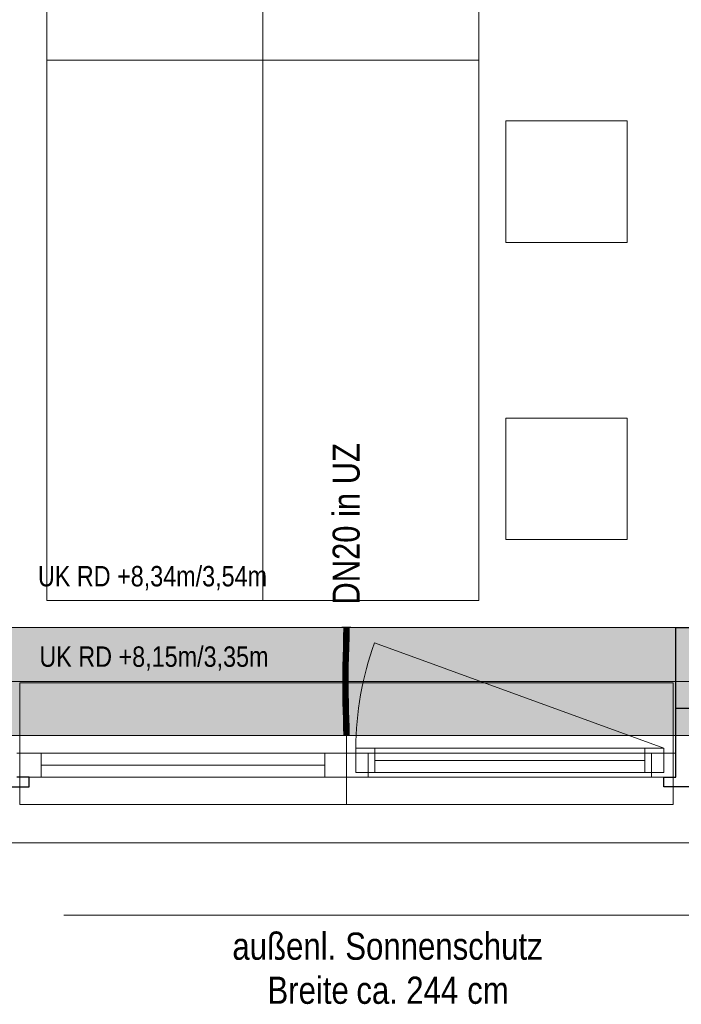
# Model space of a CAD drawing. Extents: x -620 to 3480, y 62 to 1107.
# Tile 22 of 244: x -220 to -171, y 187 to 260. Entities that reach past the tile are written whole.
import ezdxf
from ezdxf.lldxf.tags import DXFTag

# ---------------------------------------------------------------- set-up
doc = ezdxf.new("R2010")
doc.units = 0
doc.layers.get('0').update_dxf_attribs({"lineweight": 35})
for name, color, linetype, lineweight, true_color in [('00_Beschriftung UZ', 3, 'Continuous', 13, 0x00ff00), ('30 -33 Aussenwände- 7 Fassade_ Elemente', 7, 'Continuous', 9, 0x00aacc), ('30 -35 Decken- 1 Konstruktion-Träger- Stahlbeton', 7, 'grob-A06G9GKW8I', 13, 0x33aa00), ('60- 61 allgemeine Ausstattung- 1 Möbel', 7, 'Continuous', 9, 0x00cccc), ('70 -72 Beschriftung- 1 Beschriftung allgemein', 7, 'Continuous', 9, 0xff6633), ('E_Leerrohr 20', 7, 'Continuous', 13, 0xcc0099), ('E_Leerrohr 20-Shading', 7, 'Continuous', 13, 0xcc0099)]:
    doc.layers.add(name, color=color, linetype=linetype, lineweight=lineweight, true_color=true_color)
doc.layers.add('70 -71 Achsen- 1 Gebäudeachsen', color=7, linetype='STRICHPUNKT2-A06G9GKV8I', lineweight=18)
doc.layers.add('Detailelementbeschriftung', color=7, linetype='Continuous', lineweight=9)
doc.layers.add('iwb_Schraffur_Unterzug', color=7, linetype='Continuous', lineweight=5, true_color=0xffffcc, plot=False)
doc.styles.get("Standard").update_dxf_attribs({"font": 'ARIALN.TTF'})
tags = doc.linetypes.add('grob-A06G9GKW8I', pattern=[14, 3, -8, 3]).pattern_tags.tags
tags[8:9] = [DXFTag(74, 4), DXFTag(75, 0), DXFTag(340, '0'), DXFTag(46, 0.0), DXFTag(50, 0.0), DXFTag(44, 0.0), DXFTag(45, 0.0)]
tags[6:7] = [DXFTag(74, 4), DXFTag(75, 0), DXFTag(340, '0'), DXFTag(46, 0.0), DXFTag(50, 0.0), DXFTag(44, 0.0), DXFTag(45, 0.0)]
tags[4:5] = [DXFTag(74, 4), DXFTag(75, 0), DXFTag(340, '0'), DXFTag(46, 0.0), DXFTag(50, 0.0), DXFTag(44, 0.0), DXFTag(45, 0.0)]
tags = doc.linetypes.add('STRICHPUNKT2', pattern=[12.7, 6.35, -3.175, 0, -3.175]).pattern_tags.tags
tags[10:11] = [DXFTag(74, 4), DXFTag(75, 0), DXFTag(340, '0'), DXFTag(46, 0.0), DXFTag(50, 0.0), DXFTag(44, 0.0), DXFTag(45, 0.0)]
tags[8:9] = [DXFTag(74, 4), DXFTag(75, 0), DXFTag(340, '0'), DXFTag(46, 0.0), DXFTag(50, 0.0), DXFTag(44, 0.0), DXFTag(45, 0.0)]
tags[6:7] = [DXFTag(74, 4), DXFTag(75, 0), DXFTag(340, '0'), DXFTag(46, 0.0), DXFTag(50, 0.0), DXFTag(44, 0.0), DXFTag(45, 0.0)]
tags[4:5] = [DXFTag(74, 4), DXFTag(75, 0), DXFTag(340, '0'), DXFTag(46, 0.0), DXFTag(50, 0.0), DXFTag(44, 0.0), DXFTag(45, 0.0)]
tags = doc.linetypes.add('STRICHPUNKT2-A06G9GKV8I', pattern=[12.7, 6.35, -3.175, 0, -3.175]).pattern_tags.tags
tags[10:11] = [DXFTag(74, 4), DXFTag(75, 0), DXFTag(340, '0'), DXFTag(46, 0.0), DXFTag(50, 0.0), DXFTag(44, 0.0), DXFTag(45, 0.0)]
tags[8:9] = [DXFTag(74, 4), DXFTag(75, 0), DXFTag(340, '0'), DXFTag(46, 0.0), DXFTag(50, 0.0), DXFTag(44, 0.0), DXFTag(45, 0.0)]
tags[6:7] = [DXFTag(74, 4), DXFTag(75, 0), DXFTag(340, '0'), DXFTag(46, 0.0), DXFTag(50, 0.0), DXFTag(44, 0.0), DXFTag(45, 0.0)]
tags[4:5] = [DXFTag(74, 4), DXFTag(75, 0), DXFTag(340, '0'), DXFTag(46, 0.0), DXFTag(50, 0.0), DXFTag(44, 0.0), DXFTag(45, 0.0)]

# ---------------------------------------------------------------- blocks, each defined once
blk = doc.blocks.new('Shading-A06G9GJX8I', base_point=(-195.739, 211.331))
at = {"layer": 'E_Leerrohr 20-Shading', "color": 223, "true_color": 0xc67fb4}
for points in [[(-195.956, 214.957), (-196.014, 214.957), (-195.962, 214.234), (-196.02, 214.235)], [(-195.658, 214.957), (-195.673, 214.957), (-195.667, 214.23), (-195.679, 214.23)], [(-195.658, 214.957), (-195.667, 214.23), (-195.638, 214.957), (-195.649, 214.23)], [(-195.638, 214.957), (-195.649, 214.23), (-195.628, 214.957), (-195.64, 214.23)], [(-195.64, 214.23), (-195.625, 214.229), (-195.628, 214.957), (-195.614, 214.957)], [(-195.625, 214.229), (-195.621, 214.229), (-195.614, 214.957)], [(-195.962, 214.234), (-196.02, 214.235), (-195.979, 213.511), (-196.036, 213.512)], [(-195.977, 213.511), (-195.962, 214.234), (-195.979, 213.511)], [(-195.667, 214.23), (-195.679, 214.23), (-195.687, 213.504), (-195.695, 213.504)], [(-195.671, 214.094), (-195.687, 213.504), (-195.686, 213.504)], [(-195.649, 214.23), (-195.686, 213.504), (-195.671, 213.503)], [(-195.649, 214.23), (-195.667, 214.23), (-195.686, 213.504), (-195.671, 214.094)], [(-195.649, 214.23), (-195.671, 213.503), (-195.64, 214.23), (-195.663, 213.503)], [(-195.663, 213.503), (-195.651, 213.503), (-195.64, 214.23), (-195.625, 214.229)], [(-195.651, 213.503), (-195.636, 213.503), (-195.625, 214.229), (-195.621, 214.229)], [(-195.979, 213.511), (-196.036, 213.512), (-196.002, 212.786), (-196.055, 212.788)], [(-196.002, 212.786), (-195.998, 212.786), (-195.979, 213.511), (-195.977, 213.511)], [(-195.998, 212.786), (-195.997, 212.786), (-195.977, 213.511)], [(-195.687, 213.504), (-195.695, 213.504), (-195.712, 212.779), (-195.714, 212.779)], [(-195.686, 213.504), (-195.687, 213.504), (-195.709, 212.779), (-195.712, 212.779)], [(-195.671, 213.503), (-195.686, 213.504), (-195.698, 212.778), (-195.709, 212.779)], [(-195.671, 213.503), (-195.698, 212.778), (-195.663, 213.503), (-195.691, 212.778)], [(-195.691, 212.778), (-195.685, 212.778), (-195.663, 213.503), (-195.651, 213.503)], [(-195.685, 212.778), (-195.656, 212.777), (-195.651, 213.503), (-195.636, 213.503)], [(-196.075, 212.062), (-196.01, 212.512), (-196.055, 212.788), (-196.002, 212.786)], [(-196.025, 212.061), (-196.019, 212.191), (-196.075, 212.062), (-196.01, 212.512)], [(-196.016, 212.061), (-196.003, 212.56), (-196.025, 212.061)], [(-196.01, 212.512), (-196.019, 212.191), (-196.004, 212.551), (-196.006, 212.496)], [(-196.002, 212.786), (-196.01, 212.512), (-195.998, 212.786), (-196.004, 212.551)], [(-196.006, 212.496), (-196.003, 212.56), (-196.004, 212.551)], [(-196.004, 212.551), (-196.003, 212.56), (-195.998, 212.786), (-195.997, 212.786)], [(-195.72, 212.511), (-195.721, 212.517), (-195.733, 212.055)], [(-195.731, 212.055), (-195.718, 212.485), (-195.733, 212.055), (-195.72, 212.511)], [(-195.711, 212.418), (-195.718, 212.485), (-195.724, 212.054), (-195.731, 212.055)], [(-195.711, 212.418), (-195.724, 212.054), (-195.707, 212.373), (-195.719, 212.054)], [(-195.712, 212.779), (-195.714, 212.779), (-195.721, 212.517)], [(-195.717, 212.645), (-195.721, 212.517), (-195.72, 212.511)], [(-195.718, 212.485), (-195.717, 212.645), (-195.72, 212.511)], [(-195.719, 212.054), (-195.717, 212.054), (-195.707, 212.373), (-195.704, 212.348)], [(-195.698, 212.778), (-195.709, 212.779), (-195.711, 212.418), (-195.718, 212.485)], [(-195.718, 212.485), (-195.709, 212.779), (-195.717, 212.645), (-195.712, 212.779)], [(-195.717, 212.054), (-195.675, 212.053), (-195.704, 212.348)], [(-195.698, 212.778), (-195.711, 212.418), (-195.691, 212.778), (-195.707, 212.373)], [(-195.707, 212.373), (-195.704, 212.348), (-195.691, 212.778), (-195.685, 212.778)], [(-195.704, 212.348), (-195.675, 212.053), (-195.685, 212.778), (-195.656, 212.777)], [(-196.025, 212.061), (-196.075, 212.062), (-196.048, 211.335), (-196.088, 211.335)], [(-196.03, 211.335), (-196.016, 212.061), (-196.048, 211.335), (-196.025, 212.061)], [(-195.744, 211.331), (-195.724, 212.054), (-195.747, 211.331), (-195.731, 212.055)], [(-195.731, 212.055), (-195.733, 212.055), (-195.747, 211.331)], [(-195.744, 211.331), (-195.74, 211.331), (-195.719, 212.054), (-195.73, 211.659)], [(-195.744, 211.331), (-195.719, 212.054), (-195.724, 212.054)], [(-195.74, 211.331), (-195.739, 211.331), (-195.73, 211.659)], [(-195.739, 211.331), (-195.688, 211.331), (-195.717, 212.054), (-195.675, 212.053)], [(-195.739, 211.331), (-195.717, 212.054), (-195.73, 211.659)], [(-195.73, 211.659), (-195.717, 212.054), (-195.719, 212.054)], [(-196.054, 210.608), (-196.051, 210.974), (-196.091, 210.608), (-196.09, 210.975)], [(-196.051, 210.974), (-196.048, 211.335), (-196.09, 210.975), (-196.088, 211.335)], [(-196.033, 210.608), (-196.03, 211.335), (-196.054, 210.608), (-196.048, 211.335)], [(-195.749, 210.806), (-195.75, 210.609), (-195.749, 210.777)], [(-195.75, 210.609), (-195.747, 210.609), (-195.749, 210.777), (-195.747, 210.668)], [(-195.744, 211.331), (-195.747, 211.331), (-195.749, 210.806)], [(-195.745, 211.185), (-195.749, 210.806), (-195.748, 210.889)], [(-195.747, 210.668), (-195.748, 210.889), (-195.749, 210.777)], [(-195.748, 210.889), (-195.749, 210.806), (-195.749, 210.777)], [(-195.747, 210.969), (-195.748, 210.889), (-195.746, 210.969)], [(-195.747, 210.668), (-195.744, 210.968), (-195.748, 210.889), (-195.746, 210.969)], [(-195.74, 211.331), (-195.747, 210.969), (-195.746, 210.969)], [(-195.74, 211.331), (-195.744, 211.331), (-195.747, 210.969), (-195.745, 211.185)], [(-195.743, 210.968), (-195.747, 210.668), (-195.743, 210.968), (-195.746, 210.609)], [(-195.744, 210.968), (-195.747, 210.668), (-195.743, 210.968)], [(-195.744, 210.968), (-195.74, 211.331), (-195.746, 210.969)], [(-195.743, 210.968), (-195.746, 210.609), (-195.743, 210.968)], [(-195.743, 210.968), (-195.746, 210.609), (-195.69, 210.968), (-195.691, 210.609)], [(-195.743, 211.042), (-195.74, 211.331), (-195.743, 210.968), (-195.744, 210.968)], [(-195.739, 211.331), (-195.743, 210.968), (-195.688, 211.331), (-195.69, 210.968)], [(-195.743, 211.042), (-195.743, 210.968), (-195.739, 211.331), (-195.743, 210.968)], [(-195.739, 211.331), (-195.74, 211.331), (-195.743, 211.042)], [(-195.743, 211.042), (-195.743, 210.968), (-195.743, 210.968)], [(-196.054, 210.608), (-196.091, 210.608), (-196.04, 209.997), (-196.083, 209.996)], [(-196.04, 209.997), (-196.083, 209.996), (-196.015, 209.387), (-196.069, 209.386)], [(-196.025, 209.997), (-196.033, 210.608), (-196.04, 209.997), (-196.054, 210.608)], [(-196.01, 209.388), (-196.025, 209.997), (-196.015, 209.387), (-196.04, 209.997)], [(-195.747, 210.609), (-195.746, 210.609), (-195.747, 210.668)], [(-195.732, 210.003), (-195.746, 210.609), (-195.742, 210.003), (-195.747, 210.609)], [(-195.683, 210.004), (-195.691, 210.609), (-195.732, 210.003), (-195.746, 210.609)], [(-195.732, 210.003), (-195.742, 210.003), (-195.707, 209.396), (-195.727, 209.395)], [(-195.669, 209.397), (-195.683, 210.004), (-195.707, 209.396), (-195.732, 210.003)], [(-196.069, 209.386), (-196.047, 209.218), (-196.015, 209.387), (-196.006, 209.219)], [(-196.047, 209.218), (-196.069, 209.386), (-196.064, 209.218)], [(-196.003, 209.149), (-196.01, 209.388), (-196.015, 209.387)], [(-195.698, 209.221), (-195.707, 209.396), (-195.722, 209.221), (-195.727, 209.395)], [(-195.663, 209.222), (-195.669, 209.397), (-195.698, 209.221), (-195.707, 209.396)], [(-196.05, 208.777), (-195.992, 208.779), (-196.064, 209.218), (-196.047, 209.218)], [(-195.992, 208.779), (-196.05, 208.777), (-195.974, 208.171), (-196.033, 208.169)], [(-196.047, 209.218), (-195.992, 208.779), (-196.006, 209.219), (-196.003, 209.149)], [(-195.676, 208.788), (-195.698, 209.221), (-195.709, 208.787), (-195.722, 209.221)], [(-195.676, 208.788), (-195.709, 208.787), (-195.646, 208.179), (-195.691, 208.178)], [(-195.676, 208.788), (-195.651, 208.789), (-195.698, 209.221), (-195.663, 209.222)], [(-195.633, 208.179), (-195.651, 208.789), (-195.646, 208.179), (-195.676, 208.788)], [(-195.974, 208.171), (-196.033, 208.169), (-195.962, 207.564), (-196.02, 207.563)], [(-195.961, 207.564), (-195.974, 208.171), (-195.962, 207.564), (-195.974, 208.171)], [(-195.646, 208.179), (-195.691, 208.178), (-195.623, 207.569), (-195.678, 207.568)], [(-195.62, 207.569), (-195.633, 208.179), (-195.623, 207.569), (-195.646, 208.179)], [(-195.962, 207.564), (-196.02, 207.563), (-195.959, 206.957), (-196.014, 206.957)], [(-195.956, 206.957), (-195.961, 207.564), (-195.959, 206.957), (-195.962, 207.564)], [(-195.614, 206.957), (-195.623, 207.569), (-195.673, 206.957), (-195.678, 207.568)], [(-195.614, 206.957), (-195.62, 207.569), (-195.623, 207.569)]]:
    blk.add_solid(points, dxfattribs=at)
at = {"layer": 'E_Leerrohr 20-Shading', "color": 231, "true_color": 0xe17fc9}
for points in [[(-195.849, 214.957), (-195.956, 214.957), (-195.849, 214.233), (-195.962, 214.234)], [(-195.82, 214.232), (-195.814, 214.957), (-195.849, 214.233), (-195.849, 214.957)], [(-195.814, 214.957), (-195.82, 214.232), (-195.816, 214.232)], [(-195.816, 214.232), (-195.81, 214.232), (-195.814, 214.957)], [(-195.81, 214.232), (-195.679, 214.23), (-195.814, 214.957), (-195.673, 214.957)], [(-195.917, 214.234), (-195.962, 214.234), (-195.913, 213.509), (-195.977, 213.511)], [(-195.853, 213.508), (-195.849, 214.233), (-195.913, 213.509), (-195.917, 214.234)], [(-195.836, 213.507), (-195.82, 214.232), (-195.853, 213.508), (-195.849, 214.233)], [(-195.82, 214.232), (-195.836, 213.507), (-195.831, 213.507)], [(-195.821, 213.507), (-195.816, 214.232), (-195.831, 213.507), (-195.82, 214.232)], [(-195.821, 213.507), (-195.799, 213.507), (-195.816, 214.232), (-195.81, 214.232)], [(-195.799, 213.507), (-195.695, 213.504), (-195.81, 214.232), (-195.679, 214.23)], [(-195.913, 213.509), (-195.977, 213.511), (-195.913, 212.784), (-195.997, 212.786)], [(-195.913, 212.784), (-195.869, 212.783), (-195.913, 213.509), (-195.857, 213.508)], [(-195.869, 212.783), (-195.86, 212.783), (-195.857, 213.508), (-195.853, 213.508)], [(-195.856, 212.783), (-195.836, 213.507), (-195.86, 212.783), (-195.853, 213.508)], [(-195.821, 213.507), (-195.836, 213.507), (-195.826, 212.782), (-195.856, 212.783)], [(-195.826, 212.782), (-195.785, 212.781), (-195.821, 213.507), (-195.799, 213.507)], [(-195.785, 212.781), (-195.714, 212.779), (-195.799, 213.507), (-195.695, 213.504)], [(-196.003, 212.56), (-196.016, 212.061), (-195.994, 212.061)], [(-195.997, 212.786), (-196.003, 212.56), (-195.913, 212.784), (-195.912, 212.701)], [(-195.912, 212.701), (-196.003, 212.56), (-195.912, 212.203)], [(-195.994, 212.061), (-195.911, 212.059), (-196.003, 212.56), (-195.912, 212.203)], [(-195.913, 212.784), (-195.912, 212.701), (-195.869, 212.783), (-195.869, 212.769)], [(-195.869, 212.769), (-195.912, 212.701), (-195.88, 212.077), (-195.912, 212.203)], [(-195.912, 212.203), (-195.911, 212.059), (-195.88, 212.077), (-195.88, 212.058)], [(-195.875, 212.058), (-195.86, 212.783), (-195.88, 212.077), (-195.869, 212.769)], [(-195.86, 212.783), (-195.875, 212.058), (-195.862, 212.518)], [(-195.862, 212.518), (-195.875, 212.058), (-195.86, 212.518), (-195.871, 212.058)], [(-195.871, 212.058), (-195.857, 212.057), (-195.86, 212.518), (-195.849, 212.518)], [(-195.869, 212.769), (-195.86, 212.783), (-195.869, 212.783)], [(-195.862, 212.518), (-195.856, 212.783), (-195.86, 212.783)], [(-195.828, 212.518), (-195.826, 212.782), (-195.862, 212.518), (-195.856, 212.783)], [(-195.857, 212.057), (-195.832, 212.057), (-195.849, 212.518), (-195.828, 212.518)], [(-195.828, 212.518), (-195.832, 212.057), (-195.78, 212.518), (-195.772, 212.056)], [(-195.828, 212.518), (-195.78, 212.518), (-195.826, 212.782), (-195.785, 212.781)], [(-195.78, 212.518), (-195.721, 212.517), (-195.785, 212.781), (-195.714, 212.779)], [(-195.772, 212.056), (-195.733, 212.055), (-195.78, 212.518), (-195.721, 212.517)], [(-195.994, 212.061), (-196.016, 212.061), (-195.984, 211.334), (-196.03, 211.335)], [(-195.984, 211.334), (-195.907, 211.333), (-195.994, 212.061), (-195.911, 212.059)], [(-195.911, 212.059), (-195.907, 211.333), (-195.88, 212.058), (-195.888, 211.333)], [(-195.888, 211.333), (-195.875, 212.058), (-195.88, 212.058)], [(-195.871, 212.058), (-195.875, 212.058), (-195.885, 211.333), (-195.888, 211.333)], [(-195.867, 211.333), (-195.857, 212.057), (-195.885, 211.333), (-195.871, 212.058)], [(-195.88, 212.058), (-195.875, 212.058), (-195.88, 212.077)], [(-195.836, 211.332), (-195.832, 212.057), (-195.867, 211.333), (-195.857, 212.057)], [(-195.836, 211.332), (-195.762, 211.332), (-195.832, 212.057), (-195.772, 212.056)], [(-195.762, 211.332), (-195.747, 211.331), (-195.772, 212.056), (-195.733, 212.055)], [(-195.984, 211.334), (-196.03, 211.335), (-195.982, 210.608), (-196.033, 210.608)], [(-195.984, 211.334), (-195.983, 210.973), (-195.907, 211.333), (-195.903, 210.972)], [(-195.983, 210.973), (-195.982, 210.608), (-195.903, 210.972), (-195.898, 210.608)], [(-195.907, 211.333), (-195.903, 210.972), (-195.888, 211.333), (-195.89, 210.971)], [(-195.898, 210.972), (-195.903, 210.972), (-195.895, 210.608), (-195.898, 210.608)], [(-195.89, 210.971), (-195.898, 210.972), (-195.891, 210.608), (-195.895, 210.608)], [(-195.871, 210.608), (-195.89, 210.971), (-195.891, 210.608)], [(-195.871, 210.608), (-195.867, 211.333), (-195.89, 210.971), (-195.885, 211.333)], [(-195.885, 211.333), (-195.888, 211.333), (-195.89, 210.971)], [(-195.871, 210.608), (-195.837, 210.609), (-195.87, 210.805), (-195.837, 210.805)], [(-195.837, 210.805), (-195.836, 211.332), (-195.87, 210.805), (-195.867, 211.333)], [(-195.836, 211.332), (-195.837, 210.805), (-195.762, 211.332), (-195.76, 210.806)], [(-195.76, 210.806), (-195.837, 210.805), (-195.762, 210.609), (-195.837, 210.609)], [(-195.762, 211.332), (-195.76, 210.806), (-195.747, 211.331), (-195.749, 210.806)], [(-195.76, 210.806), (-195.762, 210.609), (-195.76, 210.713)], [(-195.762, 210.609), (-195.76, 210.609), (-195.76, 210.713)], [(-195.76, 210.806), (-195.76, 210.609), (-195.749, 210.806), (-195.75, 210.609)], [(-195.982, 210.608), (-196.033, 210.608), (-195.987, 209.998), (-196.025, 209.997)], [(-195.987, 209.998), (-196.025, 209.997), (-195.998, 209.388), (-196.01, 209.388)], [(-195.998, 209.388), (-195.869, 209.391), (-195.987, 209.998), (-195.885, 210)], [(-195.987, 209.998), (-195.885, 210), (-195.982, 210.608), (-195.898, 210.608)], [(-195.898, 210.608), (-195.885, 210), (-195.895, 210.608), (-195.883, 210)], [(-195.883, 210), (-195.891, 210.608), (-195.895, 210.608)], [(-195.871, 210.608), (-195.891, 210.608), (-195.87, 210), (-195.883, 210)], [(-195.869, 209.391), (-195.883, 210), (-195.885, 210)], [(-195.87, 210), (-195.883, 210), (-195.865, 209.391), (-195.869, 209.391)], [(-195.835, 210.001), (-195.837, 210.609), (-195.87, 210), (-195.871, 210.608)], [(-195.83, 209.392), (-195.835, 210.001), (-195.865, 209.391), (-195.87, 210)], [(-195.837, 210.609), (-195.835, 210.001), (-195.762, 210.609), (-195.778, 210.002)], [(-195.83, 209.392), (-195.776, 209.394), (-195.835, 210.001), (-195.765, 210.002)], [(-195.778, 210.002), (-195.765, 210.002), (-195.762, 210.609), (-195.76, 210.609)], [(-195.776, 209.394), (-195.727, 209.395), (-195.765, 210.002), (-195.742, 210.003)], [(-195.765, 210.002), (-195.742, 210.003), (-195.76, 210.609), (-195.75, 210.609)], [(-195.998, 209.388), (-196.01, 209.388), (-196.003, 209.149)], [(-195.863, 209.22), (-195.869, 209.391), (-196.001, 209.219), (-195.998, 209.388)], [(-195.865, 209.391), (-195.869, 209.391), (-195.863, 209.22)], [(-195.825, 208.784), (-195.83, 209.392), (-195.863, 209.22), (-195.865, 209.391)], [(-195.825, 208.784), (-195.789, 208.785), (-195.83, 209.392), (-195.776, 209.394)], [(-195.789, 208.785), (-195.709, 208.787), (-195.776, 209.394), (-195.727, 209.395)], [(-196.003, 209.149), (-195.85, 208.783), (-196.001, 209.219), (-195.863, 209.22)], [(-195.85, 208.783), (-196.003, 209.149), (-195.992, 208.779)], [(-195.85, 208.783), (-195.992, 208.779), (-195.833, 208.174), (-195.974, 208.171)], [(-195.825, 208.784), (-195.863, 209.22), (-195.85, 208.783)], [(-195.825, 208.784), (-195.85, 208.783), (-195.82, 208.175), (-195.833, 208.174)], [(-195.82, 208.175), (-195.801, 208.175), (-195.825, 208.784), (-195.789, 208.785)], [(-195.801, 208.175), (-195.691, 208.178), (-195.789, 208.785), (-195.709, 208.787)], [(-195.965, 208.171), (-195.974, 208.171), (-195.961, 207.564)], [(-195.82, 207.566), (-195.833, 208.174), (-195.961, 207.564), (-195.965, 208.171)], [(-195.82, 208.175), (-195.833, 208.174), (-195.816, 207.566), (-195.82, 207.566)], [(-195.816, 207.566), (-195.811, 207.566), (-195.82, 208.175), (-195.801, 208.175)], [(-195.811, 207.566), (-195.678, 207.568), (-195.801, 208.175), (-195.691, 208.178)], [(-195.82, 207.566), (-195.961, 207.564), (-195.814, 206.957), (-195.956, 206.957)], [(-195.816, 207.566), (-195.82, 207.566), (-195.814, 206.957)], [(-195.673, 206.957), (-195.678, 207.568), (-195.814, 206.957), (-195.816, 207.566)]]:
    blk.add_solid(points, dxfattribs=at)
blk = doc.blocks.new('Shading-A06G9GJZ8I', base_point=(-195.77, 214.169))
at = {"layer": 'E_Leerrohr 20-Shading', "color": 213, "true_color": 0xd67fc0}
for points in [[(-196.144, 214.957), (-195.814, 214.957), (-196.144, 214.969), (-195.814, 214.969)], [(-196.014, 214.169), (-195.814, 214.169), (-196.014, 214.957), (-195.814, 214.957)], [(-195.814, 214.969), (-195.814, 214.957), (-195.749, 214.969), (-195.749, 214.957)], [(-195.814, 214.957), (-195.814, 214.169), (-195.765, 214.957), (-195.77, 214.169)], [(-195.77, 214.169), (-195.614, 214.169), (-195.765, 214.957), (-195.614, 214.957)], [(-195.604, 214.969), (-195.749, 214.969), (-195.604, 214.957), (-195.749, 214.957)], [(-195.543, 214.969), (-195.604, 214.969), (-195.543, 214.957), (-195.604, 214.957)], [(-195.543, 214.957), (-195.484, 214.957), (-195.543, 214.969), (-195.484, 214.969)]]:
    blk.add_solid(points, dxfattribs=at)
blk = doc.blocks.new('Shading-A06G9GK18I', base_point=(-195.614, 206.957))
at = {"layer": 'E_Leerrohr 20-Shading', "color": 213, "true_color": 0xd67fc0}
for points in [[(-195.814, 207.745), (-196.014, 207.745), (-195.814, 206.957), (-196.014, 206.957)], [(-195.614, 206.957), (-195.614, 207.745), (-195.814, 206.957), (-195.809, 207.745)], [(-195.809, 207.745), (-195.814, 207.745), (-195.814, 206.957)], [(-195.814, 206.957), (-196.144, 206.957), (-195.814, 206.945), (-196.144, 206.945)], [(-195.749, 206.957), (-195.814, 206.957), (-195.749, 206.945), (-195.814, 206.945)], [(-195.749, 206.945), (-195.592, 206.945), (-195.749, 206.957), (-195.592, 206.957)], [(-195.592, 206.945), (-195.484, 206.945), (-195.592, 206.957), (-195.484, 206.957)]]:
    blk.add_solid(points, dxfattribs=at)
blk = doc.blocks.new('Referenz-A06G9GKX8I')
at = {"layer": '30 -33 Aussenwände- 7 Fassade_ Elemente', "color": 0, "linetype": 'Continuous', "ltscale": 0.13}
for p, q in [((-169.013, 214.957), (-325.013, 214.957)), ((-220.213, 205.657), (-195.813, 205.657)), ((-195.813, 205.657), (-195.813, 203.857)), ((-195.813, 205.657), (-171.413, 205.657)), ((-195.113, 204.207), (-195.113, 206.007)), ((-195.113, 206.007), (-172.313, 206.007)), ((-172.313, 206.007), (-172.313, 204.207)), ((-171.413, 205.657), (-171.413, 203.857)), ((-172.313, 204.207), (-195.113, 204.207)), ((-195.813, 203.857), (-220.213, 203.857)), ((-171.413, 203.857), (-195.813, 203.857)), ((-328.113, 199.017), (-165.913, 199.017))]:
    blk.add_line(p, q, dxfattribs=at)
at = {"layer": '30 -33 Aussenwände- 7 Fassade_ Elemente', "color": 0, "linetype": 'Continuous', "lineweight": -2, "ltscale": 0.25}
for p, q in [((-171.413, 208.957), (-171.413, 214.957)), ((-171.413, 214.957), (-169.013, 214.957)), ((-171.413, 203.857), (-171.413, 208.957)), ((-169.013, 208.957), (-171.413, 208.957)), ((-219.313, 203.857), (-220.213, 203.857)), ((-219.313, 203.157), (-219.313, 203.857)), ((-172.313, 203.857), (-171.413, 203.857)), ((-172.313, 203.157), (-172.313, 203.857)), ((-223.513, 203.157), (-219.313, 203.157)), ((-169.013, 203.157), (-172.313, 203.157))]:
    blk.add_line(p, q, dxfattribs=at)
at = {"layer": '30 -33 Aussenwände- 7 Fassade_ Elemente', "color": 0, "linetype": 'grob-A06G9GKW8I', "ltscale": 0.13}
blk.add_line((-172.313, 206.007), (-193.738, 213.805), dxfattribs=at)
at = {"layer": '30 -33 Aussenwände- 7 Fassade_ Elemente', "color": 0}
for p, q in [((-220.013, 210.857), (-220.013, 205.657)), ((-195.813, 210.857), (-220.013, 210.857)), ((-171.613, 210.857), (-195.813, 210.857)), ((-195.813, 205.657), (-195.813, 210.857)), ((-171.613, 205.657), (-171.613, 210.857)), ((-220.013, 205.657), (-220.013, 203.857)), ((-218.413, 205.657), (-220.013, 205.657)), ((-218.413, 205.657), (-197.413, 205.657)), ((-218.413, 203.857), (-218.413, 205.657)), ((-197.413, 205.657), (-195.813, 205.657)), ((-197.413, 205.657), (-197.413, 203.857)), ((-195.813, 205.657), (-195.813, 203.857)), ((-194.213, 205.657), (-195.813, 205.657)), ((-195.113, 206.007), (-193.713, 206.007)), ((-195.113, 204.207), (-195.113, 206.007)), ((-194.213, 203.857), (-194.213, 205.657)), ((-193.713, 204.207), (-193.713, 206.007)), ((-193.713, 206.007), (-173.713, 206.007)), ((-173.713, 206.007), (-173.713, 204.207)), ((-173.713, 206.007), (-172.313, 206.007)), ((-173.213, 203.857), (-173.213, 205.657)), ((-173.213, 205.657), (-171.613, 205.657)), ((-172.313, 206.007), (-172.313, 204.207)), ((-171.613, 205.657), (-171.613, 203.857)), ((-173.713, 205.107), (-193.713, 205.107)), ((-218.413, 204.757), (-197.413, 204.757)), ((-193.713, 204.207), (-195.113, 204.207)), ((-173.713, 204.207), (-193.713, 204.207)), ((-172.313, 204.207), (-173.713, 204.207)), ((-220.013, 203.857), (-218.413, 203.857)), ((-220.013, 201.857), (-220.013, 203.857)), ((-197.413, 203.857), (-218.413, 203.857)), ((-195.813, 203.857), (-197.413, 203.857)), ((-195.813, 203.857), (-194.213, 203.857)), ((-195.813, 203.857), (-195.813, 201.857)), ((-173.213, 203.857), (-194.213, 203.857)), ((-171.613, 203.857), (-173.213, 203.857)), ((-171.613, 203.857), (-171.613, 201.857)), ((-195.813, 201.857), (-220.013, 201.857)), ((-171.613, 201.857), (-195.813, 201.857))]:
    blk.add_line(p, q, dxfattribs=at)
at = {"layer": '30 -33 Aussenwände- 7 Fassade_ Elemente', "color": 0, "linetype": 'Continuous', "lineweight": 18, "ltscale": 0.18}
for p, q in [((-220.213, 205.657), (-218.413, 205.657)), ((-218.413, 205.657), (-218.413, 203.857)), ((-197.413, 203.857), (-197.413, 205.657)), ((-197.413, 205.657), (-195.813, 205.657)), ((-195.813, 205.657), (-194.213, 205.657)), ((-195.813, 205.657), (-195.813, 203.857)), ((-195.113, 204.207), (-195.113, 206.007)), ((-195.113, 206.007), (-193.713, 206.007)), ((-194.213, 205.657), (-194.213, 203.857)), ((-193.713, 206.007), (-193.713, 204.207)), ((-173.713, 206.007), (-172.313, 206.007)), ((-173.713, 204.207), (-173.713, 206.007)), ((-173.213, 203.857), (-173.213, 205.657)), ((-173.213, 205.657), (-171.413, 205.657)), ((-172.313, 206.007), (-172.313, 204.207)), ((-171.413, 205.657), (-171.413, 203.857)), ((-193.713, 205.107), (-173.713, 205.107)), ((-197.413, 204.757), (-218.413, 204.757)), ((-193.713, 204.207), (-195.113, 204.207)), ((-172.313, 204.207), (-173.713, 204.207)), ((-218.413, 203.857), (-220.213, 203.857)), ((-195.813, 203.857), (-197.413, 203.857)), ((-194.213, 203.857), (-195.813, 203.857)), ((-171.413, 203.857), (-173.213, 203.857))]:
    blk.add_line(p, q, dxfattribs=at)
at = {"layer": '30 -33 Aussenwände- 7 Fassade_ Elemente', "color": 0, "linetype": 'grob-A06G9GKW8I', "ltscale": 0.13}
blk.add_ellipse((-172.313, 206.007), major_axis=(-21.425, 7.798), ratio=1, start_param=0, end_param=0.349066, dxfattribs=at)
at = {"layer": '30 -35 Decken- 1 Konstruktion-Träger- Stahlbeton', "color": 0}
for p, q in [((-490.513, 214.957), (-3.513, 214.957)), ((-490.513, 206.957), (-3.513, 206.957))]:
    blk.add_line(p, q, dxfattribs=at)
at = {"layer": '60- 61 allgemeine Ausstattung- 1 Möbel', "color": 0, "linetype": 'Continuous', "ltscale": 0.13}
for p, q in [((-218.013, 256.957), (-218.013, 296.957)), ((-202.013, 256.957), (-202.013, 296.957)), ((-202.013, 296.957), (-202.013, 256.957)), ((-186.013, 296.957), (-186.013, 256.957)), ((-218.013, 256.957), (-202.013, 256.957)), ((-218.013, 216.957), (-218.013, 256.957)), ((-202.013, 256.957), (-218.013, 256.957)), ((-186.013, 256.957), (-202.013, 256.957)), ((-202.013, 256.957), (-186.013, 256.957)), ((-202.013, 216.957), (-202.013, 256.957)), ((-202.013, 256.957), (-202.013, 216.957)), ((-186.013, 256.957), (-186.013, 216.957)), ((-184.013, 252.457), (-175.013, 252.457)), ((-184.013, 243.457), (-184.013, 252.457)), ((-175.013, 252.457), (-175.013, 243.457)), ((-175.013, 243.457), (-184.013, 243.457)), ((-184.013, 230.457), (-175.013, 230.457)), ((-184.013, 221.457), (-184.013, 230.457)), ((-175.013, 230.457), (-175.013, 221.457)), ((-175.013, 221.457), (-184.013, 221.457)), ((-202.013, 216.957), (-218.013, 216.957)), ((-186.013, 216.957), (-202.013, 216.957))]:
    blk.add_line(p, q, dxfattribs=at)
at = {"layer": '70 -71 Achsen- 1 Gebäudeachsen', "color": 0, "linetype": 'STRICHPUNKT2-A06G9GKV8I', "ltscale": 0.18}
blk.add_line((-562.014, 210.957), (85.427, 210.957), dxfattribs=at)
at = {"layer": '70 -72 Beschriftung- 1 Beschriftung allgemein', "color": 0, "linetype": 'Continuous', "ltscale": 0.13}
blk.add_line((-216.75, 193.662), (-169.75, 193.662), dxfattribs=at)
at = {"layer": '00_Beschriftung UZ', "color": 0, "linetype": 'Continuous', "lineweight": 5, "ltscale": 0.13, "char_height": 1.51033, "attachment_point": 1}
for s, insert in [('{\\fArial Narrow;UK RD +8,34m/3,54m}', (-218.661, 219.507)), ('{\\fArial Narrow;UK RD +8,15m/3,35m}', (-218.554, 213.551))]:
    blk.add_mtext(s, dxfattribs=dict(at, insert=insert))
at = {"layer": '70 -72 Beschriftung- 1 Beschriftung allgemein', "color": 0, "linetype": 'Continuous', "ltscale": 0.13, "char_height": 2.01377, "attachment_point": 1}
for s, insert in [('{\\fArial Narrow;außenl.}', (-204.259, 192.362)), ('{\\fArial Narrow;Sonnenschutz}', (-195.898, 192.362)), ('{\\fArial Narrow;Breite}', (-201.662, 189.1)), ('{\\fArial Narrow;244}', (-191.381, 189.1)), ('{\\fArial Narrow;ca.}', (-195.076, 189.1)), ('{\\fArial Narrow;cm}', (-186.866, 189.1))]:
    blk.add_mtext(s, dxfattribs=dict(at, insert=insert))
blk = doc.blocks.new('Referenz-A06G9GKZ8I')
at = {"layer": 'iwb_Schraffur_Unterzug', "linetype": 'Continuous', "ltscale": 0.13}
blk.add_solid([(-490.513, 214.957), (-3.513, 214.957), (-490.513, 206.957), (-3.513, 206.957)], dxfattribs=at)
blk = doc.blocks.new('Enddeckel-A06G9GOR8I')
at = {"color": 0, "linetype": 'ByBlock', "lineweight": -2, "ltscale": 0.13}
for p, q in [((-196.014, 207.745), (-196.014, 206.957)), ((-195.897, 207.745), (-196.014, 207.745)), ((-195.731, 207.745), (-195.897, 207.745)), ((-195.614, 207.745), (-195.731, 207.745)), ((-195.614, 206.957), (-195.614, 207.745)), ((-196.144, 206.957), (-196.144, 206.945)), ((-195.951, 206.957), (-196.144, 206.957)), ((-195.951, 206.945), (-196.144, 206.945)), ((-195.897, 206.957), (-196.014, 206.957)), ((-195.678, 206.957), (-195.951, 206.957)), ((-195.678, 206.945), (-195.951, 206.945)), ((-195.731, 206.957), (-195.897, 206.957)), ((-195.614, 206.957), (-195.731, 206.957)), ((-195.484, 206.957), (-195.678, 206.957)), ((-195.484, 206.945), (-195.678, 206.945)), ((-195.484, 206.945), (-195.484, 206.957))]:
    blk.add_line(p, q, dxfattribs=at)
at = {"color": 0, "linetype": 'STRICHPUNKT2', "lineweight": 5, "ltscale": 0.13}
blk.add_line((-195.814, 206.957), (-195.814, 207.745), dxfattribs=at)
blk = doc.blocks.new('Enddeckel-A06G9GOT8I')
at = {"color": 0, "linetype": 'ByBlock', "lineweight": -2, "ltscale": 0.13}
for p, q in [((-196.144, 214.969), (-196.144, 214.957)), ((-196.144, 214.969), (-195.951, 214.969)), ((-196.144, 214.957), (-195.951, 214.957)), ((-196.014, 214.957), (-196.014, 214.169)), ((-196.014, 214.957), (-195.897, 214.957)), ((-195.951, 214.969), (-195.678, 214.969)), ((-195.951, 214.957), (-195.678, 214.957)), ((-195.897, 214.957), (-195.731, 214.957)), ((-195.731, 214.957), (-195.614, 214.957)), ((-195.678, 214.969), (-195.484, 214.969)), ((-195.678, 214.957), (-195.484, 214.957)), ((-195.614, 214.169), (-195.614, 214.957)), ((-195.484, 214.957), (-195.484, 214.969)), ((-196.014, 214.169), (-195.897, 214.169)), ((-195.897, 214.169), (-195.731, 214.169)), ((-195.731, 214.169), (-195.614, 214.169))]:
    blk.add_line(p, q, dxfattribs=at)
at = {"color": 0, "linetype": 'STRICHPUNKT2', "lineweight": 5, "ltscale": 0.13}
blk.add_line((-195.814, 214.957), (-195.814, 214.169), dxfattribs=at)
blk = doc.blocks.new('Einzeiliger Text-A06G9GP38I')
at = {"color": 0, "lineweight": -2, "insert": (-196.834, 216.646), "char_height": 2, "attachment_point": 1, "rotation": 90}
blk.add_mtext('{\\fArial Narrow;DN20 in UZ}', dxfattribs=at)
blk = doc.blocks.new('Flexrohr-A06G9GP58I')
at = {"color": 0, "linetype": 'ByBlock', "lineweight": -2, "ltscale": 0.13}
for p, q in [((-196.014, 214.957), (-196.02, 214.235)), ((-196.014, 214.957), (-195.614, 214.957)), ((-196.006, 214.559), (-195.63, 214.556)), ((-195.614, 214.957), (-195.621, 214.229)), ((-196.02, 214.235), (-196.036, 213.512)), ((-196.019, 213.761), (-195.643, 213.753)), ((-196.01, 214.16), (-195.634, 214.154)), ((-195.621, 214.229), (-195.636, 213.503)), ((-196.036, 213.512), (-196.055, 212.788)), ((-196.039, 212.962), (-195.663, 212.953)), ((-196.028, 213.362), (-195.652, 213.353)), ((-195.636, 213.503), (-195.656, 212.777)), ((-196.055, 212.788), (-196.075, 212.062)), ((-196.06, 212.162), (-195.684, 212.153)), ((-196.049, 212.562), (-195.674, 212.553)), ((-195.656, 212.777), (-195.675, 212.053)), ((-196.075, 212.062), (-196.088, 211.335)), ((-196.068, 211.761), (-195.692, 211.755)), ((-195.675, 212.053), (-195.688, 211.331)), ((-196.088, 211.335), (-196.091, 210.608)), ((-196.078, 210.959), (-195.702, 210.957)), ((-196.076, 211.36), (-195.7, 211.356)), ((-195.688, 211.331), (-195.691, 210.609)), ((-196.091, 210.608), (-196.083, 209.996)), ((-196.083, 209.996), (-196.069, 209.386)), ((-196.079, 210.557), (-195.703, 210.559)), ((-196.073, 210.155), (-195.698, 210.161)), ((-195.691, 210.609), (-195.683, 210.004)), ((-195.683, 210.004), (-195.669, 209.397)), ((-196.069, 209.386), (-196.05, 208.777)), ((-196.066, 209.754), (-195.69, 209.762)), ((-196.056, 209.353), (-195.68, 209.363)), ((-195.669, 209.397), (-195.651, 208.789)), ((-196.05, 208.777), (-196.033, 208.169)), ((-196.044, 208.953), (-195.668, 208.964)), ((-196.032, 208.553), (-195.656, 208.564)), ((-195.651, 208.789), (-195.633, 208.179)), ((-196.033, 208.169), (-196.02, 207.563)), ((-196.02, 208.154), (-195.645, 208.163)), ((-195.633, 208.179), (-195.62, 207.569)), ((-196.02, 207.563), (-196.014, 206.957)), ((-196.012, 207.755), (-195.636, 207.762)), ((-196.006, 207.357), (-195.63, 207.361)), ((-195.62, 207.569), (-195.614, 206.957)), ((-196.014, 206.957), (-195.614, 206.957)), ((-196.002, 206.959), (-195.626, 206.959))]:
    blk.add_line(p, q, dxfattribs=at)

msp = doc.modelspace()

# ---------------------------------------------------------------- block references
at = {"color": 8, "lineweight": 25, "ltscale": 0.25, "true_color": 0x808080}
for name in ['Referenz-A06G9GKX8I', 'Referenz-A06G9GKZ8I']:
    msp.add_blockref(name, (0, 0), dxfattribs=at)
at = {"layer": 'Detailelementbeschriftung', "ltscale": 0.13}
msp.add_blockref('Einzeiliger Text-A06G9GP38I', (0, 0), dxfattribs=at)
at = {"layer": 'E_Leerrohr 20'}
for name, p in [('Shading-A06G9GJZ8I', (-195.77, 214.169)), ('Shading-A06G9GJX8I', (-195.739, 211.331)), ('Shading-A06G9GK18I', (-195.614, 206.957))]:
    msp.add_blockref(name, p, dxfattribs=at)
at = {"layer": 'E_Leerrohr 20', "ltscale": 0.13}
for name in ['Enddeckel-A06G9GOT8I', 'Flexrohr-A06G9GP58I', 'Enddeckel-A06G9GOR8I']:
    msp.add_blockref(name, (0, 0), dxfattribs=at)

doc.saveas('drawing.dxf')
